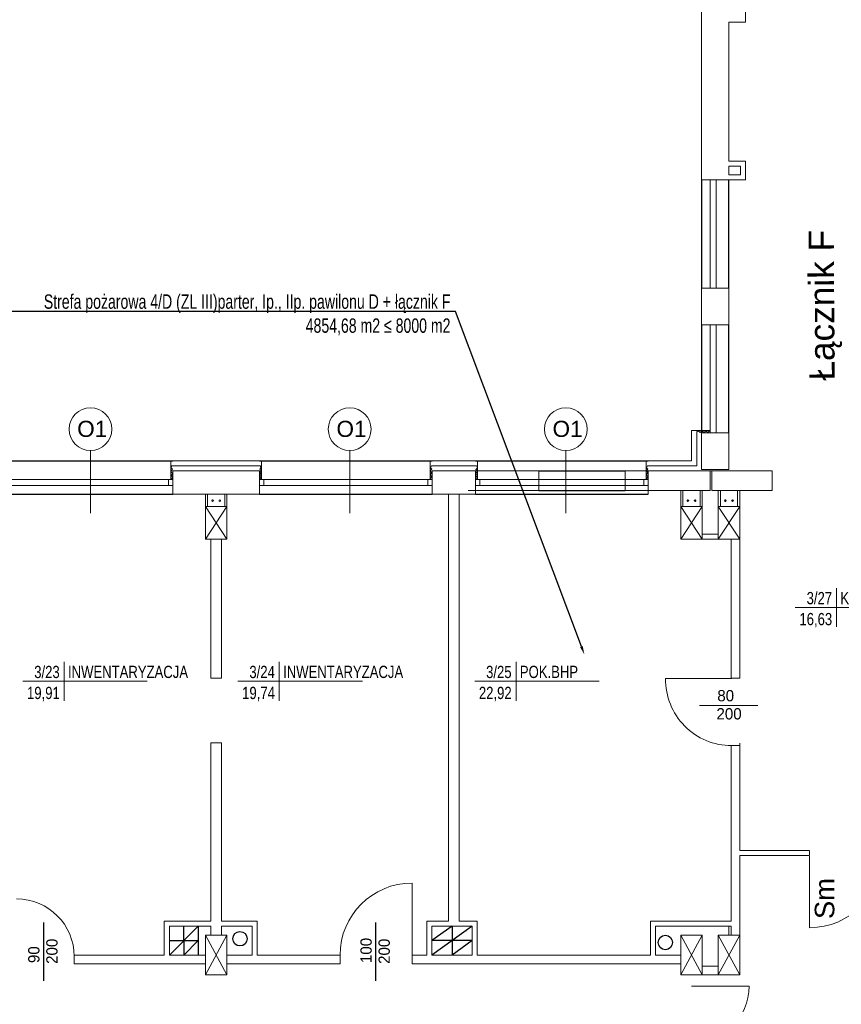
# Model space of a CAD drawing. Header units: millimetres. Extents: x 126553 to 403692, y -95821 to 38049.
# Tile 136 of 256: x 219146 to 220287, y -909 to 458. Entities that reach past the tile are written whole.
import ezdxf
from ezdxf import colors
from ezdxf.entities.mleader import LeaderData, LeaderLine
from ezdxf.enums import TextEntityAlignment as Align
from ezdxf.math import Vec2, Vec3

# ---------------------------------------------------------------- set-up
doc = ezdxf.new("R2010")
doc.units = ezdxf.units.MM
for name, color, linetype in [('1  opis', 9, 'Continuous'), ('WENTYLE_WADLIWE', 1, 'Continuous'), ('WIDOK', 7, 'Continuous')]:
    doc.layers.add(name, color=color, linetype=linetype)
for name, color, linetype, lineweight in [('docieplenie', 6, 'Continuous', 18), ('docieplenie zew.', 6, 'Continuous', 18), ('OKNA', 7, 'Continuous', 13), ('opisy', 7, 'Continuous', 18), ('WYMIAR', 7, 'Continuous', 18), ('ŚCIANY CIENKIE', 7, 'Continuous', 18), ('ŚCIANY GRUBE', 7, 'Continuous', 20)]:
    doc.layers.add(name, color=color, linetype=linetype, lineweight=lineweight)
doc.layers.add('KOMINY', color=94, linetype='Continuous', plot=False)
doc.styles.add('Arial', font='arial.ttf')
doc.styles.add('ROMANS', font='romans.shx', dxfattribs={"width": 0.7})
doc.styles.add('STYLE1', font='txt', dxfattribs={"width": 0.8})
doc.linetypes.add('ZIGZAG', pattern='A,0.0001,-0.2,[131,LTYPESHP.SHX,S=0.2,R=0,X=-0.2,Y=0],-0.4,[131,LTYPESHP.SHX,S=0.2,R=180,X=0.2,Y=0],-0.2', length=0.8001)

# ---------------------------------------------------------------- blocks, each defined once
blk = doc.blocks.new('METKA')
for p, q in [((0, 26.9), (0, -26.9)), ((-57.4, 0), (115.4, 0))]:
    blk.add_line(p, q)
at = {"layer": 'opisy', "style": 'STYLE1', "width": 0.8, "flags": 4}
for tag, p in [('NUMER', (-6.1, 4.5)), ('POWIERZCHNIA', (-6, -24.6))]:
    blk.add_attdef(tag, text='', height=17, dxfattribs=at).set_placement(p, align=Align.RIGHT)
for tag, p in [('NAZWA', (5.3, 4.6)), ('POSADZKA', (5.6, -24.7))]:
    blk.add_attdef(tag, p, '', height=17, dxfattribs=at)

msp = doc.modelspace()

# ---------------------------------------------------------------- linework, layer by layer
at = {"layer": 'docieplenie', "color": 0}
for p, q in [((220086.49029, -114.63848), (220088.58666, -112.91828)), ((220086.49029, -114.63853), (220088.58666, -112.91833)), ((220088.58666, -112.91828), (220091.41121, -115.41834)), ((220088.58666, -112.91833), (220091.41121, -115.41839)), ((220091.41121, -115.41834), (220093.6979, -112.89134)), ((220091.41121, -115.41839), (220093.6979, -112.89139)), ((220093.6979, -112.89134), (220096.6839, -115.41834)), ((220093.6979, -112.89139), (220096.6839, -115.41839)), ((220096.6839, -115.41834), (220099.02441, -112.89134)), ((220096.6839, -115.41839), (220099.02441, -112.89139)), ((220099.02441, -112.89134), (220101.82212, -115.49897)), ((220099.02441, -112.89139), (220101.82212, -115.49902)), ((220101.82212, -115.49897), (220104.02801, -112.91828)), ((220101.82212, -115.49902), (220104.02801, -112.91833)), ((220104.02801, -112.91828), (220105.07721, -114.07416)), ((220104.02801, -112.91833), (220105.07721, -114.07421)), ((219482.21265, -154.7768), (219482.21265, -180.7768)), ((219718.23269, -161.82142), (219716.56125, -164.42037)), ((219780.65337, -161.82142), (219781.92507, -164.50422)), ((220018.23269, -161.82142), (220016.56125, -164.42037)), ((219356.21265, -180.7768), (219356.21265, -168.7768)), ((219479.67555, -175.75237), (219481.6746, -178.50962)), ((219718.74366, -171.24602), (219716.25778, -174.28917)), ((219716.25778, -174.28917), (219718.78416, -176.80945)), ((219718.74366, -166.1956), (219716.47452, -168.46311)), ((219716.47452, -168.46311), (219718.74366, -171.24602)), ((219718.95805, -176.85524), (219716.50886, -179.25178)), ((219716.56125, -164.42037), (219718.74366, -166.1956)), ((219781.92507, -169.55463), (219779.4392, -172.59779)), ((219779.4392, -172.59779), (219781.96557, -175.11807)), ((219781.96557, -175.11807), (219779.4637, -177.87856)), ((219781.92507, -164.50422), (219779.65594, -166.77173)), ((219779.65594, -166.77173), (219781.92507, -169.55463)), ((220018.74366, -171.24602), (220016.25778, -174.28917)), ((220016.25778, -174.28917), (220018.78416, -176.80945)), ((220018.74366, -166.1956), (220016.47452, -168.46311)), ((220016.47452, -168.46311), (220018.74366, -171.24602)), ((220018.95805, -176.85524), (220016.50886, -179.25178)), ((220016.56125, -164.42037), (220018.74366, -166.1956)), ((219481.6746, -178.50962), (219479.60211, -180.53842)), ((219716.50886, -179.25178), (219717.52933, -180.52647)), ((219779.4637, -177.87856), (219781.96557, -179.85779)), ((219781.96557, -179.85779), (219781.23581, -180.43075)), ((220016.50886, -179.25178), (220017.52933, -180.52647))]:
    msp.add_line(p, q, dxfattribs=at)
at = {"layer": 'docieplenie', "color": 0, "linetype": 'ZIGZAG'}
for p, q in [((220086.49029, -161.82137), (220086.49029, -114.63848)), ((220086.49029, -161.82142), (220086.49029, -114.63853)), ((219357.65141, -161.80515), (219356.47025, -163.80556)), ((219356.47025, -163.80556), (219358.69418, -166.32197)), ((219357.65141, -161.80515), (219480.38375, -161.80515)), ((219480.38375, -161.80515), (219481.73557, -164.10887)), ((219718.23269, -161.82142), (219780.65337, -161.82142)), ((220018.23269, -161.82142), (220086.49029, -161.82142)), ((220054.22506, -161.82137), (220086.49029, -161.82137)), ((219358.69418, -166.32197), (219356.43753, -169.72091)), ((219356.43753, -169.72091), (219358.8628, -172.3704)), ((219358.8628, -172.3704), (219356.57341, -175.24629)), ((219356.57341, -175.24629), (219358.9281, -177.79549)), ((219481.73557, -164.10887), (219479.67555, -166.23171)), ((219479.67555, -166.23171), (219481.79999, -169.06216)), ((219481.79999, -169.06216), (219479.67555, -170.79907)), ((219479.67555, -170.79907), (219481.73557, -173.24351)), ((219481.73557, -173.24351), (219479.67555, -175.75237)), ((219358.9281, -177.79549), (219356.70416, -180.3446))]:
    msp.add_line(p, q, dxfattribs=at)
at = {"layer": 'docieplenie', "color": 7, "lineweight": 20}
for points in [[(220134.90103, -457.04197), (220043.25537, -457.04197)], [(220090.38014, -494.43953), (220171.24809, -494.43953)]]:
    msp.add_lwpolyline(points, dxfattribs=at)
at = {"layer": 'docieplenie', "color": 0}
msp.add_lwpolyline([(220243.21265, -703.27675), (220243.21265, -802.77675)], dxfattribs=at)
msp.add_lwpolyline([(220243.21265, -703.27675), (220243.21265, -802.77675)], dxfattribs=at)
at = {"layer": 'docieplenie', "color": 0, "lineweight": 0}
for points in [[(219691.21265, -840.7768), (219691.21265, -740.7768)], [(220079.21265, -883.80631), (220159.21265, -883.80631)]]:
    msp.add_lwpolyline(points, dxfattribs=at)
at = {"layer": 'docieplenie', "color": 0, "lineweight": 30}
for points in [[(219179.74323, -876.4973), (219179.74323, -795.62936)], [(219641.05166, -876.4973), (219641.05166, -795.62936)]]:
    msp.add_lwpolyline(points, dxfattribs=at)
at = {"layer": 'docieplenie', "color": 7, "lineweight": 20}
msp.add_arc((220134.83139, -458.45507), 91.58693, 179.11594628, 270.04356294, dxfattribs=at)
at = {"layer": 'docieplenie', "color": 0}
msp.add_arc((220243.21265, -702.77675), 100, 270, 0, dxfattribs=at)
at = {"layer": 'docieplenie', "color": 0, "lineweight": 0}
for centre, radius, start, end in [((219691.21265, -840.7768), 100, 90, 180), ((219142.08457, -842.7768), 80, 0, 90), ((220079.21265, -883.80631), 80, 270, 0)]:
    msp.add_arc(centre, radius, start, end, dxfattribs=at)
at = {"layer": 'docieplenie zew.', "color": 0}
for p, q in [((220079.21265, -154.77675), (220079.21265, -112.77675)), ((220105.21265, -112.77675), (220079.21265, -112.77675)), ((220079.21265, -154.7768), (220079.21265, -112.7768)), ((220105.21265, -112.7768), (220079.21265, -112.7768)), ((220105.21265, -115.77675), (220105.21265, -112.77675)), ((220105.21265, -115.7768), (220105.21265, -112.7768)), ((219356.21265, -180.7768), (219356.21265, -154.7768)), ((219356.21265, -168.7768), (219356.21265, -154.7768)), ((219356.21265, -154.7768), (219482.21265, -154.7768)), ((219482.21265, -154.7768), (219482.21265, -180.7768)), ((219719.21265, -154.7768), (219716.21265, -154.7768)), ((219716.21265, -154.7768), (219716.21265, -180.7768)), ((219782.21265, -154.7768), (219719.21265, -154.7768)), ((219782.21265, -168.7768), (219782.21265, -154.7768)), ((220019.21265, -154.7768), (220016.21265, -154.7768)), ((220016.21265, -154.7768), (220016.21265, -180.7768)), ((220079.21265, -154.7768), (220019.21265, -154.7768)), ((220079.21265, -154.77675), (220054.22506, -154.77675)), ((219782.21265, -180.7768), (219782.21265, -168.7768)), ((219359.21265, -180.7768), (219356.21265, -180.7768)), ((219359.21265, -180.7768), (219356.21265, -180.7768)), ((219482.21265, -180.7768), (219479.21265, -180.7768)), ((219482.21265, -180.7768), (219479.21265, -180.7768)), ((219716.21265, -180.7768), (219719.21265, -180.7768)), ((219779.21265, -180.7768), (219782.21265, -180.7768)), ((220016.21265, -180.7768), (220019.21265, -180.7768))]:
    msp.add_line(p, q, dxfattribs=at)
at = {"layer": 'KOMINY', "color": 0}
for p, q in [((219394.21265, -800.7768), (219354.21265, -840.7768)), ((219374.21265, -820.7768), (219374.21265, -800.7768)), ((219394.21265, -800.7768), (219394.21265, -840.7768)), ((219774.71265, -800.7768), (219718.71265, -840.7768)), ((219746.71265, -800.7768), (219718.71265, -820.7768)), ((219746.71265, -800.7768), (219746.71265, -840.7768)), ((219354.21265, -820.7768), (219394.21265, -820.7768)), ((219394.21265, -820.7768), (219374.21265, -840.7768)), ((219374.21265, -820.7768), (219374.21265, -840.7768)), ((219774.71265, -820.7768), (219718.71265, -820.7768)), ((219774.71265, -820.7768), (219746.71265, -840.7768))]:
    msp.add_line(p, q, dxfattribs=at)
for centre in [(219452.24905, -818.12094), (220042.87251, -823.30081)]:
    msp.add_circle(centre, 10, dxfattribs=at)
at = {"layer": 'OKNA'}
for p, q in [((220105.21268, 235.2232), (220105.21268, 85.2232)), ((220113.21268, 235.2232), (220113.21268, 85.2232)), ((220105.21268, 34.2232), (220105.21268, -115.7768)), ((220113.21268, 34.2232), (220113.21268, -115.7768)), ((219867.21268, -180.7768), (219987.21268, -180.7768)), ((219867.21268, -188.7768), (219987.21268, -188.7768))]:
    msp.add_line(p, q, dxfattribs=at)
at = {"layer": 'OKNA', "color": 0}
for p, q in [((220105.21265, -54.59596), (220105.21265, -115.77675)), ((220105.21265, -54.59601), (220105.21265, -115.7768)), ((220113.21265, -54.59596), (220113.21265, -115.77675)), ((220113.21265, -54.59601), (220113.21265, -115.7768)), ((219119.21265, -180.7768), (219359.21265, -180.7768)), ((219119.21265, -188.7768), (219359.21265, -188.7768)), ((219353.21265, -188.7768), (219353.21265, -180.7768)), ((219479.21265, -180.7768), (219719.21265, -180.7768)), ((219479.21265, -188.7768), (219719.21265, -188.7768)), ((219485.21265, -188.7768), (219485.21265, -180.7768)), ((219713.21265, -188.7768), (219713.21265, -180.7768)), ((219779.21265, -180.7768), (220019.21265, -180.7768)), ((219779.21265, -188.7768), (220019.21265, -188.7768)), ((219785.21265, -188.7768), (219785.21265, -180.7768)), ((220013.21265, -188.7768), (220013.21265, -180.7768))]:
    msp.add_line(p, q, dxfattribs=at)
at = {"layer": 'opisy', "color": 0}
for p, q in [((219244.59719, -227.35697), (219244.59719, -140.43341)), ((219604.59719, -227.35697), (219604.59719, -140.43341)), ((219904.59719, -227.35697), (219904.59719, -140.43341))]:
    msp.add_line(p, q, dxfattribs=at)
for centre in [(219244.59719, -110.73316), (219604.59719, -110.73316), (219904.59719, -110.73316)]:
    msp.add_circle(centre, 29.70025, dxfattribs=at)
at = {"layer": 'WIDOK'}
for p, q in [((220093.21268, 235.2232), (220093.21268, 85.2232)), ((220131.21268, 85.2232), (220131.21268, 235.2232)), ((220093.21268, 34.2232), (220093.21268, -115.7768)), ((220131.21268, -115.7768), (220131.21268, 34.2232)), ((219867.21268, -168.7768), (219987.21268, -168.7768)), ((219867.21268, -195.7768), (219987.21268, -195.7768))]:
    msp.add_line(p, q, dxfattribs=at)
at = {"layer": 'WIDOK', "color": 0}
for p, q in [((220131.21265, -115.77675), (220131.21265, -54.59596)), ((220131.21265, -115.7768), (220131.21265, -54.59601)), ((219119.21265, -154.7768), (219359.21265, -154.7768)), ((219479.21265, -154.7768), (219719.21265, -154.7768)), ((219779.21265, -154.7768), (220019.21265, -154.7768)), ((219119.21265, -200.7768), (219359.21265, -200.7768)), ((219479.21265, -200.7768), (219719.21265, -200.7768)), ((219779.21265, -200.7768), (220019.21265, -200.7768))]:
    msp.add_line(p, q, dxfattribs=at)
at = {"layer": 'ŚCIANY CIENKIE', "color": 0}
for p, q in [((220093.21265, -166.77675), (220093.21265, -115.77675)), ((220093.21265, -115.77675), (220131.21265, -115.77675)), ((220093.21265, -115.77675), (220105.21265, -115.77675)), ((220093.21265, -166.7768), (220093.21265, -115.7768)), ((220093.21265, -115.7768), (220131.21265, -115.7768)), ((220093.21265, -115.7768), (220105.21265, -115.7768)), ((220131.21265, -115.77675), (220131.21265, -166.77675)), ((220131.21265, -115.7768), (220131.21265, -166.7768)), ((220093.21265, -166.77675), (220131.21265, -166.77675)), ((220093.21265, -166.7768), (220131.21265, -166.7768)), ((219404.21265, -218.2768), (219434.21265, -263.2768)), ((219434.21265, -218.2768), (219404.21265, -263.2768)), ((220064.21265, -218.27675), (220094.21265, -263.27675)), ((220094.21265, -218.27675), (220064.21265, -263.27675)), ((220094.21265, -218.2768), (220064.21265, -263.2768)), ((220064.21265, -218.2768), (220094.21265, -263.2768)), ((220116.21265, -218.27675), (220146.21265, -263.27675)), ((220146.21265, -218.27675), (220116.21265, -263.27675)), ((220116.21265, -218.2768), (220146.21265, -263.2768)), ((220146.21265, -218.2768), (220116.21265, -263.2768)), ((219434.21265, -868.2768), (219404.21265, -813.2768)), ((219434.21265, -813.2768), (219404.21265, -868.2768)), ((220064.21265, -813.27675), (220094.21265, -868.27675)), ((220064.21265, -868.27675), (220094.21265, -813.27675)), ((220094.21265, -868.2768), (220064.21265, -813.2768)), ((220094.21265, -813.2768), (220064.21265, -868.2768)), ((220116.21265, -813.27675), (220146.21265, -868.27675)), ((220116.21265, -868.27675), (220146.21265, -813.27675)), ((220146.21265, -868.2768), (220116.21265, -813.2768)), ((220146.21265, -813.2768), (220116.21265, -868.2768))]:
    msp.add_line(p, q, dxfattribs=at)
at = {"layer": 'ŚCIANY GRUBE'}
for p, q in [((220093.21268, 235.2232), (220093.21268, 480.2232)), ((220154.21268, 454.2232), (220154.21268, 480.2232)), ((220131.21268, 454.2232), (220154.21268, 454.2232)), ((220131.21268, 261.2232), (220131.21268, 454.2232)), ((220131.21268, 261.2232), (220154.21268, 261.2232)), ((220154.21268, 235.2232), (220154.21268, 261.2232)), ((220131.21268, 242.2232), (220131.21268, 254.2232)), ((220131.21268, 254.2232), (220147.21268, 254.2232)), ((220147.21268, 242.2232), (220147.21268, 254.2232)), ((220093.21268, 235.2232), (220131.21268, 235.2232)), ((220131.21268, 242.2232), (220147.21268, 242.2232)), ((220131.21268, 235.2232), (220154.21268, 235.2232)), ((220093.21268, 85.2232), (220131.21268, 85.2232)), ((220093.21268, 34.2232), (220093.21268, 85.2232)), ((220131.21268, 34.2232), (220131.21268, 85.2232)), ((220093.21268, 34.2232), (220131.21268, 34.2232)), ((220093.21268, -166.7768), (220093.21268, -115.7768)), ((220093.21268, -115.7768), (220131.21268, -115.7768)), ((220131.21268, -166.7768), (220131.21268, -115.7768)), ((219768.17686, -168.7768), (219867.21268, -168.7768)), ((219867.21268, -168.7768), (219867.21268, -195.7768)), ((219987.21268, -168.7768), (219987.21268, -195.7768)), ((219987.21268, -168.7768), (220105.21268, -168.7768)), ((220093.21268, -166.7768), (220131.21268, -166.7768)), ((220105.21268, -195.7768), (220105.21268, -168.7768)), ((220107.21268, -168.7768), (220107.21268, -195.7768)), ((220107.21268, -168.7768), (220191.21268, -168.7768)), ((220191.21268, -168.7768), (220191.21268, -195.7768)), ((219769.2576, -195.7768), (219867.21268, -195.7768)), ((219987.21268, -195.7768), (220105.21268, -195.7768)), ((220107.21268, -195.7768), (220191.21268, -195.7768)), ((220116.21268, -218.2768), (220146.21268, -218.2768)), ((220116.21268, -218.2768), (220116.21268, -263.2768)), ((220146.21268, -218.2768), (220146.21268, -263.2768)), ((220066.21268, -263.2768), (220096.21268, -263.2768)), ((220116.21268, -263.2768), (220146.21268, -263.2768)), ((220146.21268, -263.2768), (220146.21268, -354.72589))]:
    msp.add_line(p, q, dxfattribs=at)
at = {"layer": 'ŚCIANY GRUBE', "color": 0}
for p, q in [((219479.21265, -168.7768), (219359.21265, -168.7768)), ((219359.21265, -168.7768), (219359.21265, -200.7768)), ((219479.21265, -200.7768), (219479.21265, -168.7768)), ((219779.21265, -168.7768), (219719.21265, -168.7768)), ((219719.21265, -168.7768), (219719.21265, -200.7768)), ((219779.21265, -200.7768), (219779.21265, -168.7768)), ((220019.21265, -168.7768), (220106.21265, -168.7768)), ((220019.21265, -200.7768), (220019.21265, -168.7768)), ((220104.21265, -168.77675), (220054.22506, -168.77675)), ((220104.21265, -168.77675), (220054.22506, -168.77675)), ((220104.21265, -168.77675), (220106.21265, -168.77675)), ((220104.21265, -168.7768), (220106.21265, -168.7768)), ((220191.21265, -168.77675), (220106.21265, -168.77675)), ((220106.21265, -168.7768), (220186.21265, -168.7768)), ((219359.21265, -200.7768), (219479.21265, -200.7768)), ((219404.21265, -218.2768), (219404.21265, -200.7768)), ((219407.21265, -218.2768), (219407.21265, -200.7768)), ((219431.21265, -218.2768), (219431.21265, -200.7768)), ((219434.21265, -218.2768), (219434.21265, -200.7768)), ((219719.21265, -200.7768), (219779.21265, -200.7768)), ((219741.71265, -678.82652), (219741.71265, -200.7768)), ((219756.71265, -793.7768), (219756.71265, -200.7768)), ((220064.21258, -218.27684), (220064.21258, -195.7768)), ((220064.21272, -218.27679), (220064.21272, -195.7768)), ((220067.21258, -218.27684), (220067.21258, -195.7768)), ((220067.21272, -218.27679), (220067.21272, -195.7768)), ((220091.21258, -218.27684), (220091.21258, -195.7768)), ((220091.21272, -218.27679), (220091.21272, -195.7768)), ((220094.21258, -218.27684), (220094.21258, -195.7768)), ((220094.21272, -218.27679), (220094.21272, -195.7768)), ((220116.21258, -218.27684), (220116.21258, -195.7768)), ((220116.21272, -218.27679), (220116.21272, -195.7768)), ((220119.21258, -218.27684), (220119.21258, -195.7768)), ((220119.21272, -218.27679), (220119.21272, -195.7768)), ((220143.21258, -218.27684), (220143.21258, -195.7768)), ((220143.21272, -218.27679), (220143.21272, -195.7768)), ((220146.21258, -218.27684), (220146.21258, -195.7768)), ((220146.21272, -218.27679), (220146.21272, -195.7768)), ((219404.21265, -218.2768), (219404.21265, -263.2768)), ((219404.21265, -218.2768), (219434.21265, -218.2768)), ((219434.21265, -263.2768), (219434.21265, -218.2768)), ((220064.21265, -216.82529), (220064.21265, -261.82529)), ((220094.21265, -218.27675), (220064.21265, -218.27675)), ((220064.21265, -263.27675), (220064.21265, -218.27675)), ((220064.21265, -218.2768), (220064.21265, -263.2768)), ((220064.21265, -218.2768), (220094.21265, -218.2768)), ((220094.21265, -261.82529), (220094.21265, -216.82529)), ((220094.21265, -218.27675), (220094.21265, -263.27675)), ((220094.21265, -263.2768), (220094.21265, -218.2768)), ((220146.21265, -218.27675), (220116.21265, -218.27675)), ((220116.21265, -263.27675), (220116.21265, -218.27675)), ((220116.21265, -218.2768), (220116.21265, -263.2768)), ((220116.21265, -218.2768), (220146.21265, -218.2768)), ((220146.21265, -218.27675), (220146.21265, -263.27675)), ((220146.21265, -263.2768), (220146.21265, -218.2768)), ((220094.21265, -256.27675), (220106.21265, -256.27675)), ((220106.21265, -256.2768), (220094.21265, -256.2768)), ((220106.21265, -256.27675), (220116.21265, -256.27675)), ((220116.21265, -256.2768), (220106.21265, -256.2768)), ((219404.21265, -263.2768), (219434.21265, -263.2768)), ((219411.71265, -456.2729), (219411.71265, -263.2768)), ((219426.71265, -456.2729), (219426.71265, -263.2768)), ((220094.21265, -263.27675), (220064.21265, -263.27675)), ((220064.21265, -263.2768), (220094.21265, -263.2768)), ((220094.21265, -263.27675), (220106.21265, -263.27675)), ((220106.21265, -263.2768), (220094.21265, -263.2768)), ((220106.21265, -263.27675), (220116.21265, -263.27675)), ((220116.21265, -263.2768), (220106.21265, -263.2768)), ((220146.21265, -263.27675), (220116.21265, -263.27675)), ((220116.21265, -263.2768), (220146.21265, -263.2768)), ((220134.21265, -263.27675), (220134.21265, -457.04197)), ((220134.21265, -263.2768), (220134.21265, -456.44119)), ((220146.21265, -263.27675), (220146.21265, -456.44119)), ((220146.21265, -263.2768), (220146.21265, -456.44119)), ((220146.21265, -456.44119), (220146.21265, -263.2768)), ((219426.71265, -456.2729), (219411.71265, -456.2729)), ((219411.71265, -578.82652), (219411.71265, -546.2729)), ((219426.71265, -546.2729), (219411.71265, -546.2729)), ((219426.71265, -578.82652), (219426.71265, -546.2729)), ((220146.21265, -695.7768), (220146.21265, -546.44119)), ((220134.18734, -550.03973), (220134.21265, -793.7768)), ((220134.21265, -550.03991), (220134.21265, -793.77675)), ((220146.21265, -550.03991), (220146.21265, -695.7768)), ((220146.21265, -550.03991), (220146.21265, -695.77675)), ((219411.71265, -793.82652), (219411.71265, -578.82652)), ((219426.71265, -793.82652), (219426.71265, -578.82652)), ((219741.71265, -793.7768), (219741.71265, -678.82652)), ((219756.71265, -793.7768), (219756.71265, -678.82652)), ((220243.21265, -695.77675), (220146.21265, -695.77675)), ((220225.29603, -695.7768), (220146.21265, -695.7768)), ((220243.21265, -702.27675), (220243.21265, -696.27675)), ((220146.21265, -702.77675), (220243.21265, -702.77675)), ((220146.21265, -702.77675), (220146.21265, -813.27675)), ((220146.21265, -793.82652), (220146.21265, -702.7768)), ((220146.21265, -702.7768), (220225.29603, -702.7768)), ((220146.21265, -702.7768), (220146.21265, -813.2768)), ((220134.21265, -792.77675), (220134.21265, -793.77675)), ((219347.21265, -793.7768), (219347.21265, -840.7768)), ((219411.71265, -793.7768), (219347.21265, -793.7768)), ((219354.21265, -800.7768), (219354.21265, -840.7768)), ((219411.71265, -800.7768), (219354.21265, -800.7768)), ((219411.71265, -813.2768), (219411.71265, -800.82652)), ((219476.21265, -793.7768), (219426.71265, -793.7768)), ((219469.21265, -800.7768), (219426.71265, -800.7768)), ((219426.71265, -813.2768), (219426.71265, -800.82652)), ((219469.21265, -840.7768), (219469.21265, -800.7768)), ((219476.21265, -840.7768), (219476.21265, -793.7768)), ((219741.71265, -793.7768), (219711.71265, -793.7768)), ((219711.71265, -793.7768), (219711.71265, -840.7768)), ((219718.71265, -800.7768), (219718.71265, -840.7768)), ((219774.71265, -800.7768), (219718.71265, -800.7768)), ((219722.21265, -793.7768), (219741.71265, -793.7768)), ((219756.71265, -793.7768), (219781.71265, -793.7768)), ((219756.71265, -800.7768), (219774.71265, -800.7768)), ((219774.71265, -800.7768), (219774.71265, -840.7768)), ((219781.71265, -793.7768), (219781.71265, -840.7768)), ((220022.21265, -793.7768), (220134.21265, -793.7768)), ((220022.21265, -793.7768), (220022.21265, -840.7768)), ((220029.21265, -800.7768), (220029.21265, -840.7768)), ((220029.21265, -800.7768), (220131.21265, -800.7768)), ((220054.22506, -793.77675), (220134.21265, -793.77675)), ((220054.22506, -800.77675), (220134.21265, -800.77675)), ((220131.21265, -800.82652), (220131.21265, -813.2768)), ((220134.21265, -800.77675), (220134.21265, -813.27675)), ((220146.21265, -793.82652), (220146.21265, -813.2768)), ((219404.21265, -813.2768), (219434.21265, -813.2768)), ((219404.21265, -813.2768), (219404.21265, -868.2768)), ((219434.21265, -868.2768), (219434.21265, -813.2768)), ((220064.21265, -868.27675), (220064.21265, -813.27675)), ((220094.21265, -813.27675), (220064.21265, -813.27675)), ((220064.21265, -813.2768), (220094.21265, -813.2768)), ((220064.21265, -813.2768), (220064.21265, -868.2768)), ((220094.21265, -813.27675), (220094.21265, -868.27675)), ((220094.21265, -868.2768), (220094.21265, -813.2768)), ((220116.21265, -868.27675), (220116.21265, -813.27675)), ((220146.21265, -813.27675), (220116.21265, -813.27675)), ((220116.21265, -813.2768), (220146.21265, -813.2768)), ((220116.21265, -813.2768), (220116.21265, -868.2768)), ((220146.21265, -813.27675), (220146.21265, -868.27675)), ((220146.21265, -868.2768), (220146.21265, -813.2768)), ((219347.21265, -840.7768), (219222.05956, -840.7768)), ((219222.08457, -852.7768), (219222.08457, -842.7768)), ((219404.21265, -840.7768), (219354.21265, -840.7768)), ((219434.21265, -840.7768), (219469.21265, -840.7768)), ((219476.21265, -840.7768), (219591.21265, -840.7768)), ((219591.21265, -840.7768), (219591.21265, -852.7768)), ((219691.21265, -840.7768), (219711.71265, -840.7768)), ((219691.21265, -840.7768), (219691.21265, -852.7768)), ((219718.71265, -840.7768), (219774.71265, -840.7768)), ((219781.71265, -840.7768), (219906.71265, -840.7768)), ((219781.71265, -840.7768), (219906.71265, -840.7768)), ((219906.71265, -840.7768), (220022.21265, -840.7768)), ((220029.21265, -840.7768), (220064.21265, -840.7768)), ((220054.22506, -840.77675), (220064.21265, -840.77675)), ((219404.21265, -852.7768), (219222.08457, -852.7768)), ((219434.21265, -852.7768), (219476.21265, -852.7768)), ((219591.21265, -852.7768), (219476.21265, -852.7768)), ((219691.21265, -852.7768), (219906.71265, -852.7768)), ((219906.71265, -852.7768), (220064.21265, -852.7768)), ((220064.21265, -852.77675), (220054.22506, -852.77675)), ((220094.21265, -856.27675), (220116.21265, -856.27675)), ((220094.21265, -856.2768), (220116.21265, -856.2768)), ((219404.21265, -868.2768), (219434.21265, -868.2768)), ((220094.21265, -868.27675), (220064.21265, -868.27675)), ((220064.21265, -868.2768), (220094.21265, -868.2768)), ((220116.21265, -868.27675), (220094.21265, -868.27675)), ((220094.21265, -868.27675), (220104.21265, -868.27675)), ((220094.21265, -868.27675), (220116.21265, -868.27675)), ((220094.21265, -868.2768), (220116.21265, -868.2768)), ((220106.21265, -868.27675), (220116.21265, -868.27675)), ((220146.21265, -868.27675), (220116.21265, -868.27675)), ((220116.21265, -868.2768), (220146.21265, -868.2768))]:
    msp.add_line(p, q, dxfattribs=at)
at = {"layer": 'ŚCIANY GRUBE', "color": 7}
for p, q in [((220146.21265, -456.44119), (220134.21265, -456.44119)), ((220146.21265, -550.03991), (220134.21265, -550.03991))]:
    msp.add_line(p, q, dxfattribs=at)
at = {"layer": 'ŚCIANY GRUBE', "color": 0}
for centre in [(219414.29832, -209.83085), (219424.29832, -209.83085), (220074.12706, -209.83084), (220074.29825, -209.83088), (220084.12706, -209.83084), (220084.29825, -209.83088), (220126.12706, -209.83084), (220126.29825, -209.83088), (220136.12706, -209.83084), (220136.29825, -209.83088)]:
    msp.add_circle(centre, 1.06853, dxfattribs=at)

# ---------------------------------------------------------------- block references
at = {"layer": 'opisy', "color": 0}
ref = msp.add_blockref('METKA', (220280.54129, -358.222), dxfattribs=at)
ref.add_attrib('NAZWA', 'KORYTARZ', (220285.88254, -353.66301), dxfattribs={"height": 17, "style": 'STYLE1', "width": 0.8, "flags": 4})
ref.add_attrib('NUMER', '3/27', dxfattribs={"height": 17, "style": 'STYLE1', "width": 0.8, "flags": 4}).set_placement((220274.39884, -353.75457), align=Align.RIGHT)
ref.add_attrib('POWIERZCHNIA', '16,63', dxfattribs={"height": 17, "style": 'STYLE1', "width": 0.8, "flags": 4}).set_placement((220274.50028, -382.85977), align=Align.RIGHT)
ref = msp.add_blockref('METKA', (219208.11964, -460.73936), dxfattribs=at)
ref.add_attrib('NAZWA', 'INWENTARYZACJA', (219213.46089, -456.18036), dxfattribs={"height": 17, "style": 'STYLE1', "width": 0.8, "flags": 4})
ref.add_attrib('NUMER', '3/23', dxfattribs={"height": 17, "style": 'STYLE1', "width": 0.8, "flags": 4}).set_placement((219201.97718, -456.27193), align=Align.RIGHT)
ref.add_attrib('POWIERZCHNIA', '19,91', dxfattribs={"height": 17, "style": 'STYLE1', "width": 0.8, "flags": 4}).set_placement((219202.07863, -485.37713), align=Align.RIGHT)
ref = msp.add_blockref('METKA', (219506.8265, -460.73936), dxfattribs=at)
ref.add_attrib('NAZWA', 'INWENTARYZACJA', (219512.16775, -456.18036), dxfattribs={"height": 17, "style": 'STYLE1', "width": 0.8, "flags": 4})
ref.add_attrib('NUMER', '3/24', dxfattribs={"height": 17, "style": 'STYLE1', "width": 0.8, "flags": 4}).set_placement((219500.68405, -456.27193), align=Align.RIGHT)
ref.add_attrib('POWIERZCHNIA', '19,74', dxfattribs={"height": 17, "style": 'STYLE1', "width": 0.8, "flags": 4}).set_placement((219500.78549, -485.37713), align=Align.RIGHT)
ref = msp.add_blockref('METKA', (219835.52669, -460.73936), dxfattribs=at)
ref.add_attrib('NAZWA', 'POK.BHP', (219840.86794, -456.18036), dxfattribs={"height": 17, "style": 'STYLE1', "width": 0.8, "flags": 4})
ref.add_attrib('NUMER', '3/25', dxfattribs={"height": 17, "style": 'STYLE1', "width": 0.8, "flags": 4}).set_placement((219829.38424, -456.27193), align=Align.RIGHT)
ref.add_attrib('POWIERZCHNIA', '22,92', dxfattribs={"height": 17, "style": 'STYLE1', "width": 0.8, "flags": 4}).set_placement((219829.48568, -485.37713), align=Align.RIGHT)

# ---------------------------------------------------------------- texts
at = {"layer": 'opisy', "color": 0, "char_height": 22.4, "width": 15.9, "attachment_point": 1}
for insert in [(219226.2345, -99.08469), (219586.2345, -99.08469), (219886.2345, -99.08469)]:
    msp.add_mtext('{\\fArial|b0|i0|c238|p34;O1}', dxfattribs=dict(at, insert=insert))
at = {"layer": 'opisy', "color": 7, "lineweight": 20, "char_height": 15.68, "width": 11.13, "attachment_point": 1}
for s, insert in [('80', (220115.00816, -472.8566)), ('200', (220113.82028, -497.99959))]:
    msp.add_mtext(s, dxfattribs=dict(at, insert=insert))
at = {"layer": 'opisy', "color": 0, "char_height": 15.68, "width": 11.13, "attachment_point": 1, "rotation": 90}
for s, insert in [('200', (219183.30329, -853.05716)), ('100', (219619.46873, -851.86928)), ('200', (219644.61172, -853.05716)), ('90', (219158.1603, -851.86928))]:
    msp.add_mtext(s, dxfattribs=dict(at, insert=insert))
at = {"layer": 'WENTYLE_WADLIWE', "color": 1, "true_color": 0xff0000, "insert": (220204.94714, -790.79412), "char_height": 27.2, "width": 44.4174403, "attachment_point": 1, "rotation": 90, "style": 'Arial'}
msp.add_mtext('\\P{\\C5;Sm}', dxfattribs=at)
at = {"layer": 'WYMIAR', "color": 5, "insert": (220242.98564, -43.45834), "char_height": 35, "width": 445.967337, "attachment_point": 1, "rotation": 90.35462831}
msp.add_mtext('{\\fArial|b0|i0|c238|p34;Łącznik F}', dxfattribs=at)

# ---------------------------------------------------------------- leaders
at = {"layer": '1  opis', "color": 1, "lineweight": -3}
ml = msp.add_multileader_mtext('Standard', dxfattribs=at)
ml.set_content('{\\f@Arial Unicode MS|b0|i0|c238|p34;Strefa pożarowa 4/D (ZL III)parter, Ip., IIp. pawilonu D + łącznik F \\P4854,68 m2 \\f@Arial Unicode MS|b0|i0|c0|p34;≤\\f@Arial Unicode MS|b0|i0|c238|p34; 8000 m2}', color=1, style='ROMANS')
ml.set_leader_properties()
ml.build(insert=Vec2(0, 0))
ml.multileader.update_dxf_attribs({"text_right_attachment_type": 6, "dogleg_length": 0.36, "arrow_head_size": 12, "scale": 3})
ctx = ml.context
ctx.base_point, ctx.scale, ctx.char_height, ctx.arrow_head_size, ctx.landing_gap_size, ctx.plane_origin = Vec3(219151.96025, 64.4269), 3, 20, 12, 6, Vec3(220046.24383, -419.24005)
ctx.right_attachment, ctx.text_align_type = 6, 2
notes = []
notes.append((ctx, [(0, (1, 1, 0), (219751.58868, 52.45555), (-1, 0), 1.08, [(0, [(219930.52547, -423.69735)], 0, [])])]))
ctx.mtext.insert, ctx.mtext.alignment, ctx.mtext.flow_direction = Vec3(219744.50868, 76.39825), 3, 5
for ctx, leaders in notes:
    for number, flags, end, landing, length, lines in leaders:
        leader = LeaderData()
        leader.index, (leader.has_last_leader_line, leader.has_dogleg_vector, leader.attachment_direction) = number, flags
        leader.last_leader_point, leader.dogleg_vector, leader.dogleg_length = Vec3(end), Vec3(landing), length
        for number, points, colour, breaks in lines:
            line = LeaderLine()
            line.index, line.vertices, line.color, line.breaks = number, Vec3.list(points), colors.encode_raw_color(colour), breaks
            leader.lines.append(line)
        ctx.leaders.append(leader)

doc.saveas('drawing.dxf')
